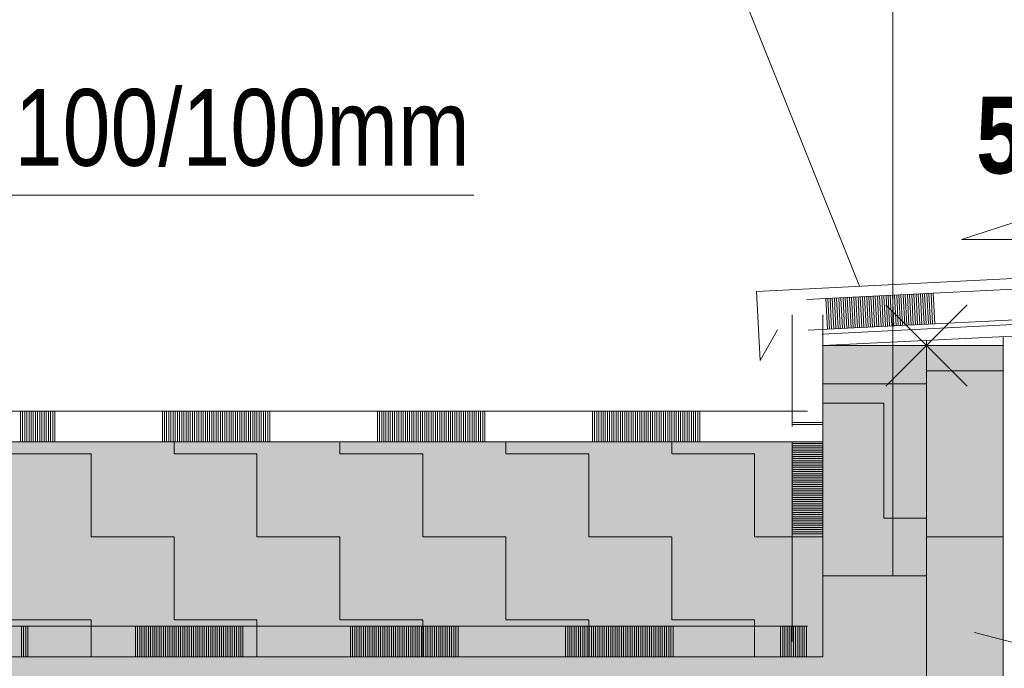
# Model space of a CAD drawing. Header units: millimetres. Extents: x 29003 to 60673, y -60985 to 17010.
# Tile 51 of 128: x 45375 to 46657, y -32895 to -32051. Entities that reach past the tile are written whole.
import ezdxf

# ---------------------------------------------------------------- set-up
doc = ezdxf.new("R2010")
doc.units = ezdxf.units.MM
doc.header["$PDMODE"] = 65
for name, color, linetype, lineweight in [('XR$1$ŘEZY_1', 7, 'Continuous', 25), ('XR$2$ŘEZY - KOTY_ TEXTY_1', 7, 'Continuous', 25), ('XR$3$ŘEZY - FILING_1', 7, 'Continuous', 25)]:
    doc.layers.add(name, color=color, linetype=linetype, lineweight=lineweight)
doc.styles.add('ARIALNARROW', font='ARIALN.TTF')
doc.dimstyles.new('DIMSTYLE_4', dxfattribs={"dimtxt": 100, "dimasz": 150, "dimexe": 0, "dimexo": 0, "dimgap": 50, "dimtad": 2, "dimdec": 0, "dimrnd": 5, "dimzin": 12, "dimdsep": 46, "dimtxsty": 'ARIALNARROW', "dimblk1": 'ALL_ML_STRICH', "dimblk2": 'ALL_ML_STRICH', "dimsah": 1, "dimcen": 0, "dimclrd": 6, "dimclre": 6, "dimclrt": 6, "dimadec": 0, "dimazin": 0, "dimtfac": 1, "dimtdec": 0, "dimtix": 1, "dimtmove": 2, "dimatfit": 3, "dimfxl": 0, "dimtzin": 0, "dimlwd": 0, "dimlwe": 13, "dimarcsym": 0})
doc.dimstyles.new('DIMSTYLE_5', dxfattribs={"dimtxt": 100, "dimasz": 150, "dimexe": 0, "dimexo": 0, "dimgap": 50, "dimtad": 2, "dimdec": 0, "dimrnd": 5, "dimzin": 12, "dimdsep": 46, "dimtxsty": 'ARIALNARROW', "dimblk1": 'ALL_ML_STRICH', "dimblk2": 'ALL_ML_STRICH', "dimsah": 1, "dimcen": 0, "dimclrd": 6, "dimclre": 6, "dimclrt": 6, "dimadec": 0, "dimazin": 0, "dimtfac": 1, "dimtdec": 0, "dimtix": 1, "dimtmove": 2, "dimatfit": 3, "dimfxl": 0, "dimtvp": 1.2, "dimtzin": 0, "dimlwd": 0, "dimlwe": 13, "dimarcsym": 0})
pattern_1 = [(0, (216, 216), (108, 108), [108, -108]), (90, (216, 216), (-108, 108), [108, -108])]

# ---------------------------------------------------------------- blocks, each defined once
blk = doc.blocks.new('VZOROVÁ ČÁRA_21')
at = {"layer": 'XR$1$ŘEZY_1', "color": 7, "linetype": 'Continuous', "lineweight": 13}
for p, q in [((46380.9, -32435), (46380.9, -32575)), ((46420.9, -32575), (46380.9, -32575)), ((46380.9, -32575), (46380.9, -32580.2)), ((46420.9, -32575), (46420.9, -32580.2)), ((46420.9, -32575), (46420.9, -32580.2)), ((46420.9, -32575), (46420.9, -32580.2)), ((46420.9, -32575), (46420.9, -32580.2)), ((46420.9, -32575), (46420.9, -32580.2)), ((46420.9, -32577.8), (46380.9, -32577.8))]:
    blk.add_line(p, q, dxfattribs=at)
blk.add_lwpolyline([(46420.9, -32435), (46420.9, -32575), (46420.9, -32580.2)], dxfattribs=at)
blk.add_lwpolyline([(46420.9, -32435), (46420.9, -32575), (46420.9, -32580.2)], dxfattribs=at)
blk = doc.blocks.new('VZOROVÁ ČÁRA_22')
at = {"layer": 'XR$1$ŘEZY_1', "color": 7, "linetype": 'Continuous', "lineweight": 13}
for p, q in [((46564.7, -32406.7), (46424.9, -32413.7)), ((46485.6, -32450.8), (46483.6, -32410.8)), ((46488.4, -32450.6), (46486.4, -32410.7)), ((46491.2, -32450.5), (46489.2, -32410.5)), ((46494, -32450.3), (46492, -32410.4)), ((46496.8, -32450.2), (46494.8, -32410.2)), ((46499.6, -32450.1), (46497.6, -32410.1)), ((46502.4, -32449.9), (46500.4, -32410)), ((46505.2, -32449.8), (46503.2, -32409.8)), ((46507.9, -32449.6), (46506, -32409.7)), ((46510.7, -32449.5), (46508.7, -32409.5)), ((46513.5, -32449.4), (46511.5, -32409.4)), ((46516.3, -32449.2), (46514.3, -32409.3)), ((46519.1, -32449.1), (46517.1, -32409.1)), ((46521.9, -32448.9), (46519.9, -32409)), ((46524.7, -32448.8), (46522.7, -32408.8)), ((46527.5, -32448.7), (46525.5, -32408.7)), ((46530.3, -32448.5), (46528.3, -32408.6)), ((46533.1, -32448.4), (46531.1, -32408.4)), ((46535.9, -32448.2), (46533.9, -32408.3)), ((46538.7, -32448.1), (46536.7, -32408.1)), ((46541.5, -32448), (46539.5, -32408)), ((46544.3, -32447.8), (46542.3, -32407.9)), ((46547.1, -32447.7), (46545.1, -32407.7)), ((46549.9, -32447.5), (46547.9, -32407.6)), ((46552.7, -32447.4), (46550.7, -32407.4)), ((46555.5, -32447.3), (46553.5, -32407.3)), ((46558.3, -32447.1), (46556.3, -32407.2)), ((46561.1, -32447), (46559.1, -32407)), ((46563.9, -32446.8), (46561.9, -32406.9)), ((46566.7, -32446.7), (46564.7, -32406.7)), ((46424.9, -32413.7), (46399.9, -32415)), ((46426.9, -32453.7), (46424.9, -32413.7)), ((46429.6, -32453.5), (46427.6, -32413.6)), ((46432.4, -32453.4), (46430.4, -32413.5)), ((46435.2, -32453.3), (46433.2, -32413.3)), ((46438, -32453.1), (46436, -32413.2)), ((46440.8, -32453), (46438.8, -32413)), ((46443.6, -32452.8), (46441.6, -32412.9)), ((46446.4, -32452.7), (46444.4, -32412.8)), ((46449.2, -32452.6), (46447.2, -32412.6)), ((46452, -32452.4), (46450, -32412.5)), ((46454.8, -32452.3), (46452.8, -32412.3)), ((46457.6, -32452.2), (46455.6, -32412.2)), ((46460.4, -32452), (46458.4, -32412.1)), ((46463.2, -32451.9), (46461.2, -32411.9)), ((46466, -32451.7), (46464, -32411.8)), ((46468.8, -32451.6), (46466.8, -32411.6)), ((46471.6, -32451.5), (46469.6, -32411.5)), ((46474.4, -32451.3), (46472.4, -32411.4)), ((46477.2, -32451.2), (46475.2, -32411.2)), ((46480, -32451), (46478, -32411.1)), ((46482.8, -32450.9), (46480.8, -32410.9)), ((46566.7, -32446.7), (46426.9, -32453.7)), ((46566.7, -32446.7), (46426.9, -32453.7)), ((46566.7, -32446.7), (46426.9, -32453.7)), ((46566.7, -32446.7), (46426.9, -32453.7)), ((46566.7, -32446.7), (46426.9, -32453.7)), ((46426.9, -32453.7), (46401.9, -32454.9)), ((46426.9, -32453.7), (46401.9, -32454.9))]:
    blk.add_line(p, q, dxfattribs=at)
for points in [[(46704.5, -32399.8), (46704.5, -32399.8), (46564.7, -32406.7)], [(46706.5, -32439.7), (46706.5, -32439.7), (46566.7, -32446.7), (46426.9, -32453.7)], [(46706.5, -32439.7), (46706.5, -32439.7), (46566.7, -32446.7), (46426.9, -32453.7)]]:
    blk.add_lwpolyline(points, dxfattribs=at)
blk = doc.blocks.new('VZOROVÁ ČÁRA_28')
at = {"layer": 'XR$1$ŘEZY_1', "color": 7, "linetype": 'Continuous', "lineweight": 13}
for p, q in [((45420.9, -32560.2), (45280.9, -32560.2)), ((45376.1, -32600.2), (45376.1, -32560.2)), ((45378.9, -32600.2), (45378.9, -32560.2)), ((45381.7, -32600.2), (45381.7, -32560.2)), ((45384.5, -32600.2), (45384.5, -32560.2)), ((45387.3, -32600.2), (45387.3, -32560.2)), ((45390.1, -32600.2), (45390.1, -32560.2)), ((45392.9, -32600.2), (45392.9, -32560.2)), ((45395.7, -32600.2), (45395.7, -32560.2)), ((45398.5, -32600.2), (45398.5, -32560.2)), ((45401.3, -32600.2), (45401.3, -32560.2)), ((45404.1, -32600.2), (45404.1, -32560.2)), ((45406.9, -32600.2), (45406.9, -32560.2)), ((45409.7, -32600.2), (45409.7, -32560.2)), ((45412.5, -32600.2), (45412.5, -32560.2)), ((45415.3, -32600.2), (45415.3, -32560.2)), ((45418.1, -32600.2), (45418.1, -32560.2)), ((45420.9, -32600.2), (45420.9, -32560.2)), ((45560.9, -32560.2), (45420.9, -32560.2)), ((45700.9, -32560.2), (45560.9, -32560.2)), ((45560.9, -32600.2), (45560.9, -32560.2)), ((45563.7, -32600.2), (45563.7, -32560.2)), ((45566.5, -32600.2), (45566.5, -32560.2)), ((45569.3, -32600.2), (45569.3, -32560.2)), ((45572.1, -32600.2), (45572.1, -32560.2)), ((45574.9, -32600.2), (45574.9, -32560.2)), ((45577.7, -32600.2), (45577.7, -32560.2)), ((45580.5, -32600.2), (45580.5, -32560.2)), ((45583.3, -32600.2), (45583.3, -32560.2)), ((45586.1, -32600.2), (45586.1, -32560.2)), ((45588.9, -32600.2), (45588.9, -32560.2)), ((45591.7, -32600.2), (45591.7, -32560.2)), ((45594.5, -32600.2), (45594.5, -32560.2)), ((45597.3, -32600.2), (45597.3, -32560.2)), ((45600.1, -32600.2), (45600.1, -32560.2)), ((45602.9, -32600.2), (45602.9, -32560.2)), ((45605.7, -32600.2), (45605.7, -32560.2)), ((45608.5, -32600.2), (45608.5, -32560.2)), ((45611.3, -32600.2), (45611.3, -32560.2)), ((45614.1, -32600.2), (45614.1, -32560.2)), ((45616.9, -32600.2), (45616.9, -32560.2)), ((45619.7, -32600.2), (45619.7, -32560.2)), ((45622.5, -32600.2), (45622.5, -32560.2)), ((45625.3, -32600.2), (45625.3, -32560.2)), ((45628.1, -32600.2), (45628.1, -32560.2)), ((45630.9, -32600.2), (45630.9, -32560.2)), ((45633.7, -32600.2), (45633.7, -32560.2)), ((45636.5, -32600.2), (45636.5, -32560.2)), ((45639.3, -32600.2), (45639.3, -32560.2)), ((45642.1, -32600.2), (45642.1, -32560.2)), ((45644.9, -32600.2), (45644.9, -32560.2)), ((45647.7, -32600.2), (45647.7, -32560.2)), ((45650.5, -32600.2), (45650.5, -32560.2)), ((45653.3, -32600.2), (45653.3, -32560.2)), ((45656.1, -32600.2), (45656.1, -32560.2)), ((45658.9, -32600.2), (45658.9, -32560.2)), ((45661.7, -32600.2), (45661.7, -32560.2)), ((45664.5, -32600.2), (45664.5, -32560.2)), ((45667.3, -32600.2), (45667.3, -32560.2)), ((45670.1, -32600.2), (45670.1, -32560.2)), ((45672.9, -32600.2), (45672.9, -32560.2)), ((45675.7, -32600.2), (45675.7, -32560.2)), ((45678.5, -32600.2), (45678.5, -32560.2)), ((45681.3, -32600.2), (45681.3, -32560.2)), ((45684.1, -32600.2), (45684.1, -32560.2)), ((45686.9, -32600.2), (45686.9, -32560.2)), ((45689.7, -32600.2), (45689.7, -32560.2)), ((45692.5, -32600.2), (45692.5, -32560.2)), ((45695.3, -32600.2), (45695.3, -32560.2)), ((45698.1, -32600.2), (45698.1, -32560.2)), ((45700.9, -32600.2), (45700.9, -32560.2)), ((45840.9, -32560.2), (45700.9, -32560.2)), ((45980.9, -32560.2), (45840.9, -32560.2)), ((45840.9, -32600.2), (45840.9, -32560.2)), ((45843.7, -32600.2), (45843.7, -32560.2)), ((45846.5, -32600.2), (45846.5, -32560.2)), ((45849.3, -32600.2), (45849.3, -32560.2)), ((45852.1, -32600.2), (45852.1, -32560.2)), ((45854.9, -32600.2), (45854.9, -32560.2)), ((45857.7, -32600.2), (45857.7, -32560.2)), ((45860.5, -32600.2), (45860.5, -32560.2)), ((45863.3, -32600.2), (45863.3, -32560.2)), ((45866.1, -32600.2), (45866.1, -32560.2)), ((45868.9, -32600.2), (45868.9, -32560.2)), ((45871.7, -32600.2), (45871.7, -32560.2)), ((45874.5, -32600.2), (45874.5, -32560.2)), ((45877.3, -32600.2), (45877.3, -32560.2)), ((45880.1, -32600.2), (45880.1, -32560.2)), ((45882.9, -32600.2), (45882.9, -32560.2)), ((45885.7, -32600.2), (45885.7, -32560.2)), ((45888.5, -32600.2), (45888.5, -32560.2)), ((45891.3, -32600.2), (45891.3, -32560.2)), ((45894.1, -32600.2), (45894.1, -32560.2)), ((45896.9, -32600.2), (45896.9, -32560.2)), ((45899.7, -32600.2), (45899.7, -32560.2)), ((45902.5, -32600.2), (45902.5, -32560.2)), ((45905.3, -32600.2), (45905.3, -32560.2)), ((45908.1, -32600.2), (45908.1, -32560.2)), ((45910.9, -32600.2), (45910.9, -32560.2)), ((45913.7, -32600.2), (45913.7, -32560.2)), ((45916.5, -32600.2), (45916.5, -32560.2)), ((45919.3, -32600.2), (45919.3, -32560.2)), ((45922.1, -32600.2), (45922.1, -32560.2)), ((45924.9, -32600.2), (45924.9, -32560.2)), ((45927.7, -32600.2), (45927.7, -32560.2)), ((45930.5, -32600.2), (45930.5, -32560.2)), ((45933.3, -32600.2), (45933.3, -32560.2)), ((45936.1, -32600.2), (45936.1, -32560.2)), ((45938.9, -32600.2), (45938.9, -32560.2)), ((45941.7, -32600.2), (45941.7, -32560.2)), ((45944.5, -32600.2), (45944.5, -32560.2)), ((45947.3, -32600.2), (45947.3, -32560.2)), ((45950.1, -32600.2), (45950.1, -32560.2)), ((45952.9, -32600.2), (45952.9, -32560.2)), ((45955.7, -32600.2), (45955.7, -32560.2)), ((45958.5, -32600.2), (45958.5, -32560.2)), ((45961.3, -32600.2), (45961.3, -32560.2)), ((45964.1, -32600.2), (45964.1, -32560.2)), ((45966.9, -32600.2), (45966.9, -32560.2)), ((45969.7, -32600.2), (45969.7, -32560.2)), ((45972.5, -32600.2), (45972.5, -32560.2)), ((45975.3, -32600.2), (45975.3, -32560.2)), ((45978.1, -32600.2), (45978.1, -32560.2)), ((45980.9, -32600.2), (45980.9, -32560.2)), ((46120.9, -32560.2), (45980.9, -32560.2)), ((46260.9, -32560.2), (46120.9, -32560.2)), ((46120.9, -32600.2), (46120.9, -32560.2)), ((46123.7, -32600.2), (46123.7, -32560.2)), ((46126.5, -32600.2), (46126.5, -32560.2)), ((46129.3, -32600.2), (46129.3, -32560.2)), ((46132.1, -32600.2), (46132.1, -32560.2)), ((46134.9, -32600.2), (46134.9, -32560.2)), ((46137.7, -32600.2), (46137.7, -32560.2)), ((46140.5, -32600.2), (46140.5, -32560.2)), ((46143.3, -32600.2), (46143.3, -32560.2)), ((46146.1, -32600.2), (46146.1, -32560.2)), ((46148.9, -32600.2), (46148.9, -32560.2)), ((46151.7, -32600.2), (46151.7, -32560.2)), ((46154.5, -32600.2), (46154.5, -32560.2)), ((46157.3, -32600.2), (46157.3, -32560.2)), ((46160.1, -32600.2), (46160.1, -32560.2)), ((46162.9, -32600.2), (46162.9, -32560.2)), ((46165.7, -32600.2), (46165.7, -32560.2)), ((46168.5, -32600.2), (46168.5, -32560.2)), ((46171.3, -32600.2), (46171.3, -32560.2)), ((46174.1, -32600.2), (46174.1, -32560.2)), ((46176.9, -32600.2), (46176.9, -32560.2)), ((46179.7, -32600.2), (46179.7, -32560.2)), ((46182.5, -32600.2), (46182.5, -32560.2)), ((46185.3, -32600.2), (46185.3, -32560.2)), ((46188.1, -32600.2), (46188.1, -32560.2)), ((46190.9, -32600.2), (46190.9, -32560.2)), ((46193.7, -32600.2), (46193.7, -32560.2)), ((46196.5, -32600.2), (46196.5, -32560.2)), ((46199.3, -32600.2), (46199.3, -32560.2)), ((46202.1, -32600.2), (46202.1, -32560.2)), ((46204.9, -32600.2), (46204.9, -32560.2)), ((46207.7, -32600.2), (46207.7, -32560.2)), ((46210.5, -32600.2), (46210.5, -32560.2)), ((46213.3, -32600.2), (46213.3, -32560.2)), ((46216.1, -32600.2), (46216.1, -32560.2)), ((46218.9, -32600.2), (46218.9, -32560.2)), ((46221.7, -32600.2), (46221.7, -32560.2)), ((46224.5, -32600.2), (46224.5, -32560.2)), ((46227.3, -32600.2), (46227.3, -32560.2)), ((46230.1, -32600.2), (46230.1, -32560.2)), ((46232.9, -32600.2), (46232.9, -32560.2)), ((46235.7, -32600.2), (46235.7, -32560.2)), ((46238.5, -32600.2), (46238.5, -32560.2)), ((46241.3, -32600.2), (46241.3, -32560.2)), ((46244.1, -32600.2), (46244.1, -32560.2)), ((46246.9, -32600.2), (46246.9, -32560.2)), ((46249.7, -32600.2), (46249.7, -32560.2)), ((46252.5, -32600.2), (46252.5, -32560.2)), ((46255.3, -32600.2), (46255.3, -32560.2)), ((46258.1, -32600.2), (46258.1, -32560.2)), ((46260.9, -32600.2), (46260.9, -32560.2)), ((46400.9, -32560.2), (46260.9, -32560.2)), ((45420.9, -32600.2), (45280.9, -32600.2)), ((45420.9, -32600.2), (45280.9, -32600.2)), ((45420.9, -32600.2), (45280.9, -32600.2)), ((45420.9, -32600.2), (45280.9, -32600.2)), ((45420.9, -32600.2), (45280.9, -32600.2)), ((45700.9, -32600.2), (45560.9, -32600.2)), ((45700.9, -32600.2), (45560.9, -32600.2)), ((45700.9, -32600.2), (45560.9, -32600.2)), ((45700.9, -32600.2), (45560.9, -32600.2)), ((45700.9, -32600.2), (45560.9, -32600.2)), ((45980.9, -32600.2), (45840.9, -32600.2)), ((45980.9, -32600.2), (45840.9, -32600.2)), ((45980.9, -32600.2), (45840.9, -32600.2)), ((45980.9, -32600.2), (45840.9, -32600.2)), ((45980.9, -32600.2), (45840.9, -32600.2)), ((46260.9, -32600.2), (46120.9, -32600.2)), ((46260.9, -32600.2), (46120.9, -32600.2)), ((46260.9, -32600.2), (46120.9, -32600.2)), ((46260.9, -32600.2), (46120.9, -32600.2)), ((46260.9, -32600.2), (46120.9, -32600.2))]:
    blk.add_line(p, q, dxfattribs=at)
for points in [[(45560.9, -32600.2), (45420.9, -32600.2), (45280.9, -32600.2)], [(45560.9, -32600.2), (45420.9, -32600.2), (45280.9, -32600.2)], [(45840.9, -32600.2), (45700.9, -32600.2), (45560.9, -32600.2)], [(45840.9, -32600.2), (45700.9, -32600.2), (45560.9, -32600.2)], [(46120.9, -32600.2), (45980.9, -32600.2), (45840.9, -32600.2)], [(46120.9, -32600.2), (45980.9, -32600.2), (45840.9, -32600.2)], [(46400.9, -32600.2), (46260.9, -32600.2), (46120.9, -32600.2)], [(46400.9, -32600.2), (46260.9, -32600.2), (46120.9, -32600.2)]]:
    blk.add_lwpolyline(points, dxfattribs=at)
blk = doc.blocks.new('VZOROVÁ ČÁRA_31')
at = {"layer": 'XR$1$ŘEZY_1', "color": 7, "linetype": 'Continuous', "lineweight": 13}
for p, q in [((45245.9, -32840.2), (45385.9, -32840.2)), ((45245.9, -32840.2), (45385.9, -32840.2)), ((45245.9, -32840.2), (45385.9, -32840.2)), ((45245.9, -32840.2), (45385.9, -32840.2)), ((45245.9, -32840.2), (45385.9, -32840.2)), ((45377.5, -32840.2), (45377.5, -32880.2)), ((45380.3, -32840.2), (45380.3, -32880.2)), ((45383.1, -32840.2), (45383.1, -32880.2)), ((45385.9, -32840.2), (45385.9, -32880.2)), ((45525.9, -32840.2), (45525.9, -32880.2)), ((45525.9, -32840.2), (45665.9, -32840.2)), ((45525.9, -32840.2), (45665.9, -32840.2)), ((45525.9, -32840.2), (45665.9, -32840.2)), ((45525.9, -32840.2), (45665.9, -32840.2)), ((45525.9, -32840.2), (45665.9, -32840.2)), ((45528.7, -32840.2), (45528.7, -32880.2)), ((45531.5, -32840.2), (45531.5, -32880.2)), ((45534.3, -32840.2), (45534.3, -32880.2)), ((45537.1, -32840.2), (45537.1, -32880.2)), ((45539.9, -32840.2), (45539.9, -32880.2)), ((45542.7, -32840.2), (45542.7, -32880.2)), ((45545.5, -32840.2), (45545.5, -32880.2)), ((45548.3, -32840.2), (45548.3, -32880.2)), ((45551.1, -32840.2), (45551.1, -32880.2)), ((45553.9, -32840.2), (45553.9, -32880.2)), ((45556.7, -32840.2), (45556.7, -32880.2)), ((45559.5, -32840.2), (45559.5, -32880.2)), ((45562.3, -32840.2), (45562.3, -32880.2)), ((45565.1, -32840.2), (45565.1, -32880.2)), ((45567.9, -32840.2), (45567.9, -32880.2)), ((45570.7, -32840.2), (45570.7, -32880.2)), ((45573.5, -32840.2), (45573.5, -32880.2)), ((45576.3, -32840.2), (45576.3, -32880.2)), ((45579.1, -32840.2), (45579.1, -32880.2)), ((45581.9, -32840.2), (45581.9, -32880.2)), ((45584.7, -32840.2), (45584.7, -32880.2)), ((45587.5, -32840.2), (45587.5, -32880.2)), ((45590.3, -32840.2), (45590.3, -32880.2)), ((45593.1, -32840.2), (45593.1, -32880.2)), ((45595.9, -32840.2), (45595.9, -32880.2)), ((45598.7, -32840.2), (45598.7, -32880.2)), ((45601.5, -32840.2), (45601.5, -32880.2)), ((45604.3, -32840.2), (45604.3, -32880.2)), ((45607.1, -32840.2), (45607.1, -32880.2)), ((45609.9, -32840.2), (45609.9, -32880.2)), ((45612.7, -32840.2), (45612.7, -32880.2)), ((45615.5, -32840.2), (45615.5, -32880.2)), ((45618.3, -32840.2), (45618.3, -32880.2)), ((45621.1, -32840.2), (45621.1, -32880.2)), ((45623.9, -32840.2), (45623.9, -32880.2)), ((45626.7, -32840.2), (45626.7, -32880.2)), ((45629.5, -32840.2), (45629.5, -32880.2)), ((45632.3, -32840.2), (45632.3, -32880.2)), ((45635.1, -32840.2), (45635.1, -32880.2)), ((45637.9, -32840.2), (45637.9, -32880.2)), ((45640.7, -32840.2), (45640.7, -32880.2)), ((45643.5, -32840.2), (45643.5, -32880.2)), ((45646.3, -32840.2), (45646.3, -32880.2)), ((45649.1, -32840.2), (45649.1, -32880.2)), ((45651.9, -32840.2), (45651.9, -32880.2)), ((45654.7, -32840.2), (45654.7, -32880.2)), ((45657.5, -32840.2), (45657.5, -32880.2)), ((45660.3, -32840.2), (45660.3, -32880.2)), ((45663.1, -32840.2), (45663.1, -32880.2)), ((45665.9, -32840.2), (45665.9, -32880.2)), ((45805.9, -32840.2), (45805.9, -32880.2)), ((45805.9, -32840.2), (45945.9, -32840.2)), ((45805.9, -32840.2), (45945.9, -32840.2)), ((45805.9, -32840.2), (45945.9, -32840.2)), ((45805.9, -32840.2), (45945.9, -32840.2)), ((45805.9, -32840.2), (45945.9, -32840.2)), ((45808.7, -32840.2), (45808.7, -32880.2)), ((45811.5, -32840.2), (45811.5, -32880.2)), ((45814.3, -32840.2), (45814.3, -32880.2)), ((45817.1, -32840.2), (45817.1, -32880.2)), ((45819.9, -32840.2), (45819.9, -32880.2)), ((45822.7, -32840.2), (45822.7, -32880.2)), ((45825.5, -32840.2), (45825.5, -32880.2)), ((45828.3, -32840.2), (45828.3, -32880.2)), ((45831.1, -32840.2), (45831.1, -32880.2)), ((45833.9, -32840.2), (45833.9, -32880.2)), ((45836.7, -32840.2), (45836.7, -32880.2)), ((45839.5, -32840.2), (45839.5, -32880.2)), ((45842.3, -32840.2), (45842.3, -32880.2)), ((45845.1, -32840.2), (45845.1, -32880.2)), ((45847.9, -32840.2), (45847.9, -32880.2)), ((45850.7, -32840.2), (45850.7, -32880.2)), ((45853.5, -32840.2), (45853.5, -32880.2)), ((45856.3, -32840.2), (45856.3, -32880.2)), ((45859.1, -32840.2), (45859.1, -32880.2)), ((45861.9, -32840.2), (45861.9, -32880.2)), ((45864.7, -32840.2), (45864.7, -32880.2)), ((45867.5, -32840.2), (45867.5, -32880.2)), ((45870.3, -32840.2), (45870.3, -32880.2)), ((45873.1, -32840.2), (45873.1, -32880.2)), ((45875.9, -32840.2), (45875.9, -32880.2)), ((45878.7, -32840.2), (45878.7, -32880.2)), ((45881.5, -32840.2), (45881.5, -32880.2)), ((45884.3, -32840.2), (45884.3, -32880.2)), ((45887.1, -32840.2), (45887.1, -32880.2)), ((45889.9, -32840.2), (45889.9, -32880.2)), ((45892.7, -32840.2), (45892.7, -32880.2)), ((45895.5, -32840.2), (45895.5, -32880.2)), ((45898.3, -32840.2), (45898.3, -32880.2)), ((45901.1, -32840.2), (45901.1, -32880.2)), ((45903.9, -32840.2), (45903.9, -32880.2)), ((45906.7, -32840.2), (45906.7, -32880.2)), ((45909.5, -32840.2), (45909.5, -32880.2)), ((45912.3, -32840.2), (45912.3, -32880.2)), ((45915.1, -32840.2), (45915.1, -32880.2)), ((45917.9, -32840.2), (45917.9, -32880.2)), ((45920.7, -32840.2), (45920.7, -32880.2)), ((45923.5, -32840.2), (45923.5, -32880.2)), ((45926.3, -32840.2), (45926.3, -32880.2)), ((45929.1, -32840.2), (45929.1, -32880.2)), ((45931.9, -32840.2), (45931.9, -32880.2)), ((45934.7, -32840.2), (45934.7, -32880.2)), ((45937.5, -32840.2), (45937.5, -32880.2)), ((45940.3, -32840.2), (45940.3, -32880.2)), ((45943.1, -32840.2), (45943.1, -32880.2)), ((45945.9, -32840.2), (45945.9, -32880.2)), ((46085.9, -32840.2), (46085.9, -32880.2)), ((46085.9, -32840.2), (46225.9, -32840.2)), ((46085.9, -32840.2), (46225.9, -32840.2)), ((46085.9, -32840.2), (46225.9, -32840.2)), ((46085.9, -32840.2), (46225.9, -32840.2)), ((46085.9, -32840.2), (46225.9, -32840.2)), ((46088.7, -32840.2), (46088.7, -32880.2)), ((46091.5, -32840.2), (46091.5, -32880.2)), ((46094.3, -32840.2), (46094.3, -32880.2)), ((46097.1, -32840.2), (46097.1, -32880.2)), ((46099.9, -32840.2), (46099.9, -32880.2)), ((46102.7, -32840.2), (46102.7, -32880.2)), ((46105.5, -32840.2), (46105.5, -32880.2)), ((46108.3, -32840.2), (46108.3, -32880.2)), ((46111.1, -32840.2), (46111.1, -32880.2)), ((46113.9, -32840.2), (46113.9, -32880.2)), ((46116.7, -32840.2), (46116.7, -32880.2)), ((46119.5, -32840.2), (46119.5, -32880.2)), ((46122.3, -32840.2), (46122.3, -32880.2)), ((46125.1, -32840.2), (46125.1, -32880.2)), ((46127.9, -32840.2), (46127.9, -32880.2)), ((46130.7, -32840.2), (46130.7, -32880.2)), ((46133.5, -32840.2), (46133.5, -32880.2)), ((46136.3, -32840.2), (46136.3, -32880.2)), ((46139.1, -32840.2), (46139.1, -32880.2)), ((46141.9, -32840.2), (46141.9, -32880.2)), ((46144.7, -32840.2), (46144.7, -32880.2)), ((46147.5, -32840.2), (46147.5, -32880.2)), ((46150.3, -32840.2), (46150.3, -32880.2)), ((46153.1, -32840.2), (46153.1, -32880.2)), ((46155.9, -32840.2), (46155.9, -32880.2)), ((46158.7, -32840.2), (46158.7, -32880.2)), ((46161.5, -32840.2), (46161.5, -32880.2)), ((46164.3, -32840.2), (46164.3, -32880.2)), ((46167.1, -32840.2), (46167.1, -32880.2)), ((46169.9, -32840.2), (46169.9, -32880.2)), ((46172.7, -32840.2), (46172.7, -32880.2)), ((46175.5, -32840.2), (46175.5, -32880.2)), ((46178.3, -32840.2), (46178.3, -32880.2)), ((46181.1, -32840.2), (46181.1, -32880.2)), ((46183.9, -32840.2), (46183.9, -32880.2)), ((46186.7, -32840.2), (46186.7, -32880.2)), ((46189.5, -32840.2), (46189.5, -32880.2)), ((46192.3, -32840.2), (46192.3, -32880.2)), ((46195.1, -32840.2), (46195.1, -32880.2)), ((46197.9, -32840.2), (46197.9, -32880.2)), ((46200.7, -32840.2), (46200.7, -32880.2)), ((46203.5, -32840.2), (46203.5, -32880.2)), ((46206.3, -32840.2), (46206.3, -32880.2)), ((46209.1, -32840.2), (46209.1, -32880.2)), ((46211.9, -32840.2), (46211.9, -32880.2)), ((46214.7, -32840.2), (46214.7, -32880.2)), ((46217.5, -32840.2), (46217.5, -32880.2)), ((46220.3, -32840.2), (46220.3, -32880.2)), ((46223.1, -32840.2), (46223.1, -32880.2)), ((46225.9, -32840.2), (46225.9, -32880.2)), ((46365.9, -32840.2), (46365.9, -32880.2)), ((46365.9, -32840.2), (46400.9, -32840.2)), ((46365.9, -32840.2), (46400.9, -32840.2)), ((46365.9, -32840.2), (46400.9, -32840.2)), ((46365.9, -32840.2), (46400.9, -32840.2)), ((46365.9, -32840.2), (46400.9, -32840.2)), ((46368.7, -32840.2), (46368.7, -32880.2)), ((46371.5, -32840.2), (46371.5, -32880.2)), ((46374.3, -32840.2), (46374.3, -32880.2)), ((46377.1, -32840.2), (46377.1, -32880.2)), ((46379.9, -32840.2), (46379.9, -32880.2)), ((46382.7, -32840.2), (46382.7, -32880.2)), ((46385.5, -32840.2), (46385.5, -32880.2)), ((46388.3, -32840.2), (46388.3, -32880.2)), ((46391.1, -32840.2), (46391.1, -32880.2)), ((46393.9, -32840.2), (46393.9, -32880.2)), ((46396.7, -32840.2), (46396.7, -32880.2)), ((46399.5, -32840.2), (46399.5, -32880.2)), ((45245.9, -32880.2), (45385.9, -32880.2)), ((45385.9, -32880.2), (45525.9, -32880.2)), ((45525.9, -32880.2), (45665.9, -32880.2)), ((45665.9, -32880.2), (45805.9, -32880.2)), ((45805.9, -32880.2), (45945.9, -32880.2)), ((45945.9, -32880.2), (46085.9, -32880.2)), ((46085.9, -32880.2), (46225.9, -32880.2)), ((46225.9, -32880.2), (46365.9, -32880.2)), ((46365.9, -32880.2), (46400.9, -32880.2))]:
    blk.add_line(p, q, dxfattribs=at)
for points in [[(45105.9, -32840.2), (45245.9, -32840.2), (45385.9, -32840.2)], [(45105.9, -32840.2), (45245.9, -32840.2), (45385.9, -32840.2)], [(45385.9, -32840.2), (45525.9, -32840.2), (45665.9, -32840.2)], [(45385.9, -32840.2), (45525.9, -32840.2), (45665.9, -32840.2)], [(45665.9, -32840.2), (45805.9, -32840.2), (45945.9, -32840.2)], [(45665.9, -32840.2), (45805.9, -32840.2), (45945.9, -32840.2)], [(45945.9, -32840.2), (46085.9, -32840.2), (46225.9, -32840.2)], [(45945.9, -32840.2), (46085.9, -32840.2), (46225.9, -32840.2)], [(46225.9, -32840.2), (46365.9, -32840.2), (46400.9, -32840.2)], [(46225.9, -32840.2), (46365.9, -32840.2), (46400.9, -32840.2)]]:
    blk.add_lwpolyline(points, dxfattribs=at)
blk = doc.blocks.new('VZOROVÁ ČÁRA_32')
at = {"layer": 'XR$1$ŘEZY_1', "color": 7, "linetype": 'Continuous', "lineweight": 13}
for p, q in [((46380.9, -32720.2), (46380.9, -32600.2)), ((46380.9, -32720.2), (46380.9, -32600.2)), ((46380.9, -32720.2), (46380.9, -32600.2)), ((46380.9, -32720.2), (46380.9, -32600.2)), ((46380.9, -32720.2), (46380.9, -32600.2)), ((46380.9, -32602.6), (46420.9, -32602.6)), ((46420.9, -32720.2), (46420.9, -32600.2)), ((46380.9, -32605.4), (46420.9, -32605.4)), ((46380.9, -32608.2), (46420.9, -32608.2)), ((46380.9, -32611), (46420.9, -32611)), ((46380.9, -32613.8), (46420.9, -32613.8)), ((46380.9, -32616.6), (46420.9, -32616.6)), ((46380.9, -32619.4), (46420.9, -32619.4)), ((46380.9, -32622.2), (46420.9, -32622.2)), ((46380.9, -32625), (46420.9, -32625)), ((46380.9, -32627.8), (46420.9, -32627.8)), ((46380.9, -32630.6), (46420.9, -32630.6)), ((46380.9, -32633.4), (46420.9, -32633.4)), ((46380.9, -32636.2), (46420.9, -32636.2)), ((46380.9, -32639), (46420.9, -32639)), ((46380.9, -32641.8), (46420.9, -32641.8)), ((46380.9, -32644.6), (46420.9, -32644.6)), ((46380.9, -32647.4), (46420.9, -32647.4)), ((46380.9, -32650.2), (46420.9, -32650.2)), ((46380.9, -32653), (46420.9, -32653)), ((46380.9, -32655.8), (46420.9, -32655.8)), ((46380.9, -32658.6), (46420.9, -32658.6)), ((46380.9, -32661.4), (46420.9, -32661.4)), ((46380.9, -32664.2), (46420.9, -32664.2)), ((46380.9, -32667), (46420.9, -32667)), ((46380.9, -32669.8), (46420.9, -32669.8)), ((46380.9, -32672.6), (46420.9, -32672.6)), ((46380.9, -32675.4), (46420.9, -32675.4)), ((46380.9, -32678.2), (46420.9, -32678.2)), ((46380.9, -32681), (46420.9, -32681)), ((46380.9, -32683.8), (46420.9, -32683.8)), ((46380.9, -32686.6), (46420.9, -32686.6)), ((46380.9, -32689.4), (46420.9, -32689.4)), ((46380.9, -32692.2), (46420.9, -32692.2)), ((46380.9, -32695), (46420.9, -32695)), ((46380.9, -32697.8), (46420.9, -32697.8)), ((46380.9, -32700.6), (46420.9, -32700.6)), ((46380.9, -32703.4), (46420.9, -32703.4)), ((46380.9, -32706.2), (46420.9, -32706.2)), ((46380.9, -32709), (46420.9, -32709)), ((46380.9, -32711.8), (46420.9, -32711.8)), ((46380.9, -32714.6), (46420.9, -32714.6)), ((46380.9, -32717.4), (46420.9, -32717.4)), ((46380.9, -32720.2), (46420.9, -32720.2)), ((46420.9, -32860.2), (46420.9, -32720.2))]:
    blk.add_line(p, q, dxfattribs=at)
blk.add_lwpolyline([(46380.9, -32860.2), (46380.9, -32720.2), (46380.9, -32600.2)], dxfattribs=at)
blk.add_lwpolyline([(46380.9, -32860.2), (46380.9, -32720.2), (46380.9, -32600.2)], dxfattribs=at)
blk = doc.blocks.new('ALL_ML_STRICH')
at = {"color": 0, "linetype": 'ByBlock', "lineweight": -2}
for p, q in [((0, -0.5), (0, 0.5)), ((-0.3, -0.3), (0.3, 0.3)), ((-1, 0), (0.5, 0))]:
    blk.add_line(p, q, dxfattribs=at)
blk = doc.blocks.new('*D233')
at = {"layer": 'DEFPOINTS', "color": 6, "linetype": 'Continuous', "lineweight": 13}
for p in [(46555.9, -32775), (46555.9, -33085.2), (47170.6, -33085.2)]:
    blk.add_point(p, dxfattribs=at)
at = {"layer": 'XR$2$ŘEZY - KOTY_ TEXTY_1', "color": 6, "linetype": 'Continuous', "lineweight": -2}
for p, q in [((46736.9, -32775), (47170.6, -32775)), ((47170.6, -33085.2), (47170.6, -32775)), ((46736.9, -33085.2), (47170.6, -33085.2))]:
    blk.add_line(p, q, dxfattribs=at)
at = {"layer": 'XR$2$ŘEZY - KOTY_ TEXTY_1', "color": 6, "linetype": 'Continuous', "lineweight": 13, "xscale": 150, "yscale": 150, "zscale": 150}
for p, rotation in [((47170.6, -32775), 90), ((47170.6, -33085.2), 270)]:
    blk.add_blockref('ALL_ML_STRICH', p, dxfattribs=dict(at, rotation=rotation))
at = {"layer": 'XR$2$ŘEZY - KOTY_ TEXTY_1', "color": 6, "linetype": 'Continuous', "lineweight": 13, "insert": (47070.6, -32927.5), "char_height": 100, "width": 243.429, "attachment_point": 5, "rotation": 90, "style": 'ARIALNARROW'}
blk.add_mtext('\\W0.81;\\A1;{310}', dxfattribs=at)
blk = doc.blocks.new('*D234')
at = {"layer": 'DEFPOINTS', "color": 6, "linetype": 'Continuous', "lineweight": 13}
for p in [(46555.9, -32525), (46555.9, -32775), (47170.6, -32775)]:
    blk.add_point(p, dxfattribs=at)
at = {"layer": 'XR$2$ŘEZY - KOTY_ TEXTY_1', "color": 6, "linetype": 'Continuous', "lineweight": -2}
for p, q in [((46842.7, -32525), (47170.6, -32525)), ((47170.6, -32775), (47170.6, -32525)), ((46736.9, -32775), (47170.6, -32775))]:
    blk.add_line(p, q, dxfattribs=at)
at = {"layer": 'XR$2$ŘEZY - KOTY_ TEXTY_1', "color": 6, "linetype": 'Continuous', "lineweight": 13, "xscale": 150, "yscale": 150, "zscale": 150}
for p, rotation in [((47170.6, -32525), 90), ((47170.6, -32775), 270)]:
    blk.add_blockref('ALL_ML_STRICH', p, dxfattribs=dict(at, rotation=rotation))
at = {"layer": 'XR$2$ŘEZY - KOTY_ TEXTY_1', "color": 6, "linetype": 'Continuous', "lineweight": 13, "insert": (46995.6, -32647.4), "char_height": 100, "width": 243.429, "attachment_point": 5, "rotation": 90, "style": 'ARIALNARROW'}
blk.add_mtext('\\W0.81;\\A1;{250}', dxfattribs=at)
blk = doc.blocks.new('*D235')
at = {"layer": 'DEFPOINTS', "color": 6, "linetype": 'Continuous', "lineweight": 13}
for p in [(46555.9, -32475), (46555.9, -32525), (47170.6, -32525)]:
    blk.add_point(p, dxfattribs=at)
at = {"layer": 'XR$2$ŘEZY - KOTY_ TEXTY_1', "color": 6, "linetype": 'Continuous', "lineweight": -2}
for p, q in [((46842.7, -32475), (47170.6, -32475)), ((47170.6, -32525), (47170.6, -32475)), ((46842.7, -32525), (47170.6, -32525))]:
    blk.add_line(p, q, dxfattribs=at)
at = {"layer": 'XR$2$ŘEZY - KOTY_ TEXTY_1', "color": 6, "linetype": 'Continuous', "lineweight": 13, "xscale": 150, "yscale": 150, "zscale": 150}
for p, rotation in [((47170.6, -32525), 270), ((47170.6, -32475), 90)]:
    blk.add_blockref('ALL_ML_STRICH', p, dxfattribs=dict(at, rotation=rotation))
at = {"layer": 'XR$2$ŘEZY - KOTY_ TEXTY_1', "color": 6, "linetype": 'Continuous', "lineweight": 13, "insert": (47070.6, -32373.2), "char_height": 100, "width": 162.286, "attachment_point": 5, "rotation": 90, "style": 'ARIALNARROW'}
blk.add_mtext('\\W0.81;\\A1;{50}', dxfattribs=at)
blk = doc.blocks.new('COMPLEX_ELEVATIONDIM_8')
at = {"layer": 'XR$2$ŘEZY - KOTY_ TEXTY_1', "color": 6, "linetype": 'Continuous', "lineweight": 13}
for p, q in [((46502.9, -32421.9), (46608.8, -32527.9)), ((46503, -32527.9), (46608.9, -32421.9))]:
    blk.add_line(p, q, dxfattribs=at)

msp = doc.modelspace()

# ---------------------------------------------------------------- hatches: boundary and pattern name
at = {"layer": 'XR$3$ŘEZY - FILING_1', "linetype": 'Continuous', "lineweight": 13}
msp.add_hatch(color=254, dxfattribs=at).paths.add_polyline_path([(32895.9, -35575.2), (32895.9, -36240.2), (33345.9, -36240.2), (33345.9, -35910.2), (39305.9, -35910.2), (39305.9, -36270.2), (39805.9, -36270.2), (39805.9, -36620.2), (39905.9, -36620.2), (39905.9, -35910.2), (41055.9, -35910.2), (41055.9, -36620.2), (41155.9, -36620.2), (41155.9, -35910.2), (41267.7, -35910.2), (43795.9, -37523.3), (43845.9, -37523.3), (43845.9, -38980.8), (43795.9, -38980.8), (43795.9, -39599.5), (45405.9, -39599.5), (45405.9, -33085.2), (46555.9, -33085.2), (46555.9, -32775), (46420.9, -32775), (46420.9, -32880.2), (43685.9, -32880.2), (43685.9, -32590.2), (39755.9, -32521.6), (39755.9, -31860.2), (39305.9, -31860.2), (39305.9, -32960.2), (39905.9, -32960.2), (39905.9, -32810.2), (41075.9, -32810.2), (41075.9, -33540.2), (41175.9, -33540.2), (41175.9, -32810.2), (42885.9, -32810.2), (42885.9, -33190.2), (44955.9, -33190.2), (44955.9, -37420.2), (43875.9, -37420.2), (43875.9, -37251.1), (43610.9, -37251.1), (43610.9, -37082), (43345.9, -37082), (43345.9, -36912.9), (43080.9, -36912.9), (43080.9, -36743.8), (42815.9, -36743.8), (42815.9, -36574.7), (42550.9, -36574.7), (42550.9, -36405.6), (42285.9, -36405.6), (42285.9, -36236.5), (42020.9, -36236.5), (42020.9, -36067.4), (41755.9, -36067.4), (41755.9, -35898.3), (41490.9, -35898.3), (41490.9, -35729.3), (41225.9, -35729.3), (41225.9, -35560.2), (35775.9, -35560.2), (35775.9, -35575.2)])
for points in [[(46420.9, -32775), (46555.9, -32775), (46555.9, -32475), (46420.9, -32475)], [(46555.9, -32475), (46555.9, -33085.2), (46655.9, -33085.2), (46655.9, -32475)], [(43685.9, -32880.2), (46420.9, -32880.2), (46420.9, -32600.2), (43685.9, -32600.2)]]:
    msp.add_hatch(color=11, dxfattribs=at).paths.add_polyline_path(points, flags=0)
h = msp.add_hatch(dxfattribs=at)
h.set_pattern_fill('VZOR', scale=150, style=0, pattern_type=2)
h.set_pattern_definition([(0, (300, 300), (150, 150), [150, -150]), (90, (300, 300), (-150, 150), [150, -150])])
h.paths.add_polyline_path([(46420.9, -32775), (46555.9, -32775), (46555.9, -32475), (46420.9, -32475)], flags=0)
h = msp.add_hatch(dxfattribs=at)
h.set_pattern_fill('VZOR', scale=108, style=0, pattern_type=2)
h.set_pattern_definition(pattern_1)
h.paths.add_polyline_path([(46555.9, -32475), (46555.9, -33085.2), (46655.9, -33085.2), (46655.9, -32475)], flags=0)
h = msp.add_hatch(dxfattribs=at)
h.set_pattern_fill('VZOR', scale=108, style=0, pattern_type=2)
h.set_pattern_definition(pattern_1)
h.paths.add_polyline_path([(43685.9, -32880.2), (46420.9, -32880.2), (46420.9, -32600.2), (43685.9, -32600.2)], flags=0)

# ---------------------------------------------------------------- linework, layer by layer
at = {"layer": 'XR$1$ŘEZY_1', "color": 7, "linetype": 'Continuous', "lineweight": 13}
for p, q in [((46771.3, -32281.8), (46601.3, -32336.8)), ((46601.3, -32336.8), (46771.3, -32336.8)), ((46334.7, -32404.4), (46744.2, -32383.8)), ((46334.7, -32404.4), (46339.3, -32494.3)), ((46420.1, -32460), (46705, -32445.7)), ((46339.3, -32494.3), (46361.7, -32454.5)), ((46420.9, -32475), (46705.8, -32460.7)), ((46555.9, -32475), (46420.9, -32475)), ((46420.9, -32475), (46420.9, -32775)), ((46420.9, -32475), (46420.9, -32600.2)), ((46655.9, -32475), (46420.9, -32475)), ((46555.9, -32775), (46555.9, -32468.2)), ((46655.9, -32755), (46655.9, -32463.2)), ((46420.9, -32525), (46555.9, -32525)), ((46420.9, -32600.2), (43685.9, -32600.2)), ((46655.9, -33085.2), (46655.9, -32755)), ((46420.9, -32775), (46420.9, -32880.2)), ((46420.9, -32775), (46555.9, -32775)), ((46420.9, -32775), (46555.9, -32775)), ((46420.9, -32880.2), (46420.9, -32775)), ((46555.9, -33085.2), (46555.9, -32775)), ((46555.9, -32775), (46555.9, -33085.2)), ((43685.9, -32880.2), (46420.9, -32880.2)), ((43685.9, -32880.2), (46420.9, -32880.2))]:
    msp.add_line(p, q, dxfattribs=at)
at = {"layer": 'XR$2$ŘEZY - KOTY_ TEXTY_1', "color": 7, "linetype": 'Continuous', "lineweight": 13}
for p, q in [((46512.1, -30841.9), (46512.1, -32775)), ((44270.5, -32279), (45966.5, -32279)), ((47370.9, -33042.9), (46618.2, -32848.5))]:
    msp.add_line(p, q, dxfattribs=at)
at = {"layer": 'XR$2$ŘEZY - KOTY_ TEXTY_1', "color": 3, "linetype": 'Continuous', "lineweight": 13}
msp.add_line((46279.4, -31924.6), (46468.7, -32397.7), dxfattribs=at)

# ---------------------------------------------------------------- block references
at = {"layer": 'XR$1$ŘEZY_1', "color": 7, "linetype": 'Continuous', "lineweight": 13}
for name in ['VZOROVÁ ČÁRA_22', 'VZOROVÁ ČÁRA_21', 'VZOROVÁ ČÁRA_28', 'VZOROVÁ ČÁRA_32', 'VZOROVÁ ČÁRA_31']:
    msp.add_blockref(name, (0, 0), dxfattribs=at)
at = {"layer": 'XR$2$ŘEZY - KOTY_ TEXTY_1', "color": 6, "linetype": 'Continuous', "lineweight": 13}
msp.add_blockref('COMPLEX_ELEVATIONDIM_8', (0, 0), dxfattribs=at)

# ---------------------------------------------------------------- texts
at = {"layer": 'XR$1$ŘEZY_1', "color": 7, "linetype": 'Continuous', "lineweight": 13, "insert": (46620.5, -32252.3), "char_height": 100, "width": 214.874, "attachment_point": 7, "style": 'ARIALNARROW'}
msp.add_mtext('\\W0.99;\\fArial Narrow|i0|b1|c0|p0;5%', dxfattribs=at)
at = {"layer": 'XR$2$ŘEZY - KOTY_ TEXTY_1', "color": 7, "linetype": 'Continuous', "lineweight": 13, "insert": (46512.1, -30784.3), "char_height": 100, "width": 3951.263, "attachment_point": 1, "line_spacing_factor": 0.903614, "style": 'ARIALNARROW'}
msp.add_mtext('\\W0.95;- OPLECHOVÁNÍ ATIKY, LAKOVANÝ PLECH, RŠ 650mm\\P- GEOTEXTILIE 300g/m2\\P- STŘEŠNÍ PVC FOLIE, 1,5mm\\P- GEOTEXTILIE 300g/m2\\P- OSB DESKA, TL. 15mm\\P- BETONOVÝ VĚNEC, BETON C20/25, VÝZTUŽ 2x R10, TL. 50mm\\P- NEDEZDÍVKA Z PLYNOSILIKÁTOVÉ TVÁRNICE TL. 150mm, VÝŠKA 250mm\\P- OČIŠTĚNÁ PŮVODNÍ ATIKA', dxfattribs=at)
at = {"layer": 'XR$2$ŘEZY - KOTY_ TEXTY_1', "color": 7, "linetype": 'Continuous', "lineweight": 18, "insert": (44270.5, -32242.3), "char_height": 100, "width": 1744.754, "attachment_point": 7, "style": 'ARIALNARROW'}
msp.add_mtext('\\W0.98;EPS ATIKOVÝ KLÝN 100/100mm', dxfattribs=at)

# ---------------------------------------------------------------- dimensions: what is measured, and where the dimension line sits
at = {"layer": 'XR$2$ŘEZY - KOTY_ TEXTY_1', "color": 6, "linetype": 'Continuous', "lineweight": 13}
for base, p1, p2, dimstyle, picture, middle in [((47170.6, -32475), (46842.7, -32525), (46842.7, -32475), 'DIMSTYLE_5', '*D235', (47070.6, -32373.2)), ((47170.6, -32525), (46736.9, -32775), (46842.7, -32525), 'DIMSTYLE_4', '*D234', (46995.6, -32647.4)), ((47170.6, -32775), (46736.9, -33085.2), (46736.9, -32775), 'DIMSTYLE_4', '*D233', (47070.6, -32927.5))]:
    dim = msp.add_linear_dim(base=base, p1=p1, p2=p2, angle=90, dimstyle=dimstyle, override={"dimpost": '<>', "dimclrd": 6, "dimclre": 6, "dimclrt": 6, "dimlwd": 0, "dimlwe": 13}, dxfattribs=at)
    dim.commit()
    dim.dimension.update_dxf_attribs({"geometry": picture, "text_midpoint": middle, "dimtype": 160})

doc.saveas('drawing.dxf')
